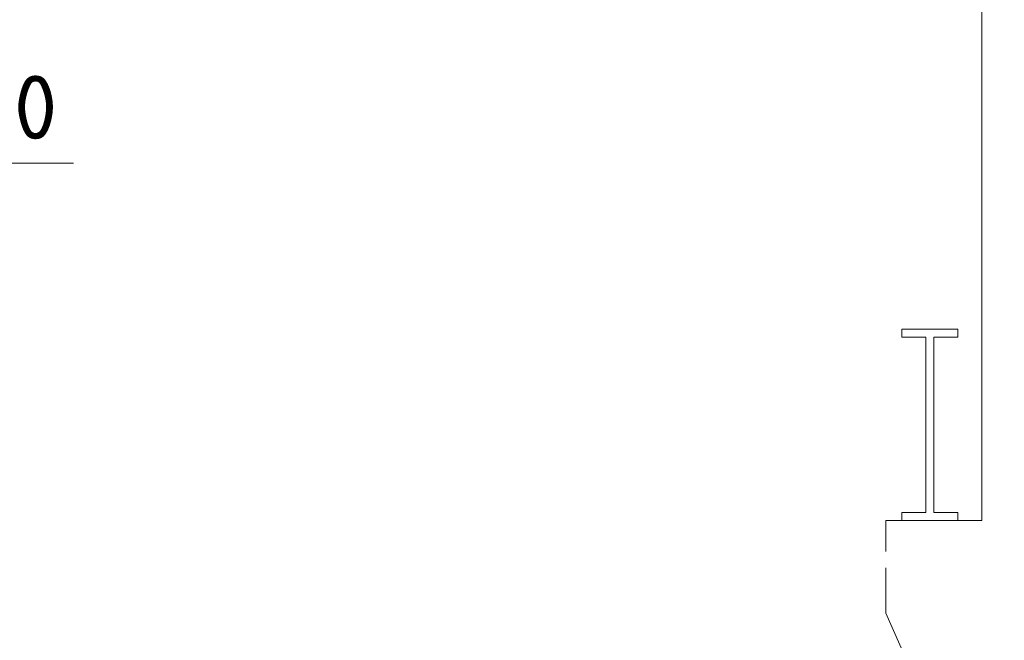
# Model space of a CAD drawing. Header units: millimetres. Extents: x -15830 to 4680139, y -28864 to 2281735.
# Tile 26 of 256: x 165285 to 171453, y 56678 to 60567. Entities that reach past the tile are written whole.
import ezdxf
from ezdxf import colors
from ezdxf.entities.mleader import LeaderData, LeaderLine
from ezdxf.enums import TextEntityAlignment as Align
from ezdxf.math import Vec2, Vec3

# ---------------------------------------------------------------- set-up
doc = ezdxf.new("R2010")
doc.units = ezdxf.units.MM
for name, color, linetype, lineweight in [('A99_N_koty-200-vysk', 6, 'Continuous', 9), ('A99_N_txt-popis-50 @ 50', 240, 'Continuous', 9), ('A99_S_kce-pohl', 7, 'Continuous', 5), ('A99_S_kce-rez-sil', 7, 'Continuous', 15)]:
    doc.layers.add(name, color=color, linetype=linetype, lineweight=lineweight)
doc.styles.add('A99_kota', font='isocpeur.ttf', dxfattribs={"height": 2})
doc.styles.add('A99_popis', font='isocpeur.ttf')

# ---------------------------------------------------------------- blocks, each defined once
blk = doc.blocks.new('*U32')
at = {"color": 0, "linetype": 'ByBlock', "lineweight": -2}
blk.add_line((-3, 0), (7, 0), dxfattribs=at)
for points in [[(-1.75, -1.75), (0, 0), (1.75, -1.75)], [(0, 0), (0, -5), (0, -5), (9.7, -5)]]:
    blk.add_lwpolyline(points, dxfattribs=at)
at = {"color": 0, "linetype": 'ByBlock', "lineweight": -2, "style": 'A99_kota'}
for tag, p in [('VYSKA', (9.2, -2.25)), ('POPIS', (9.2, -5.5))]:
    blk.add_attdef(tag, text='', height=2, dxfattribs=at).set_placement(p, align=Align.TOP_RIGHT)

msp = doc.modelspace()

# ---------------------------------------------------------------- linework, layer by layer
at = {"layer": 'A99_S_kce-pohl'}
for p, q in [((171311.633, 57428.252), (171311.633, 62147.776)), ((170711.633, 57428.252), (170711.633, 56847.869)), ((170711.633, 57428.252), (171311.633, 57428.252)), ((170861.633, 56508.252), (170711.633, 56847.869))]:
    msp.add_line(p, q, dxfattribs=at)
at = {"layer": 'A99_S_kce-rez-sil', "linetype": 'Continuous'}
for p, q in [((170811.633, 58628.252), (171161.633, 58628.252)), ((170811.633, 58628.252), (170811.633, 58578.252)), ((171161.633, 58628.252), (171161.633, 58578.252)), ((170811.633, 58578.252), (170961.633, 58578.252)), ((170961.633, 58578.252), (170961.633, 57478.252)), ((171011.633, 58578.252), (171011.633, 57478.252)), ((171161.633, 58578.252), (171011.633, 58578.252)), ((170811.633, 57428.252), (170811.633, 57478.252)), ((170811.633, 57478.252), (170961.633, 57478.252)), ((170811.633, 57428.252), (171161.633, 57428.252)), ((171161.633, 57478.252), (171011.633, 57478.252)), ((171161.633, 57428.252), (171161.633, 57478.252))]:
    msp.add_line(p, q, dxfattribs=at)

# ---------------------------------------------------------------- block references
at = {"layer": 'A99_N_koty-200-vysk', "lineweight": 5, "xscale": 200, "yscale": 200, "zscale": 200}
msp.add_blockref('*U32', (163681.633, 60668.252), dxfattribs=at).add_auto_attribs({'VYSKA': '+11,120'})

# ---------------------------------------------------------------- next in the draw order: leaders
at = {"layer": 'A99_N_txt-popis-50 @ 50', "lineweight": 9}
ml = msp.add_multileader_mtext('Standard', dxfattribs=at)
ml.set_content('\\A1;{\\C256;sanace ŽB sloupů}', color=1, style='A99_popis')
ml.set_leader_properties(color=256, linetype='ByLayer', lineweight=-1)
ml.build(insert=Vec2(0, 0))
ml.multileader.update_dxf_attribs({"dogleg_length": 3.225, "arrow_head_size": 50, "scale": 50})
ctx = ml.context
ctx.base_point, ctx.scale, ctx.char_height, ctx.arrow_head_size, ctx.landing_gap_size, ctx.plane_origin = Vec3(127319.133, 57168.252), 50, 100, 50, 62.5, Vec3(130919.133, 48907.461)
notes = []
notes.append((ctx, [(0, (1, 1, 0), (127157.883, 57168.252), (1, 0), 161.25, [(0, [(126616.633, 57168.252)], 0, [])])]))
ctx.mtext.insert, ctx.mtext.rotation, ctx.mtext.width, ctx.mtext.flow_direction = Vec3(127381.633, 57233.252), 6.28318531, 1128.75, 5
ctx.mtext.has_bg_fill, ctx.mtext.bg_color, ctx.mtext.bg_scale_factor, ctx.mtext.bg_transparency, ctx.mtext.use_window_bg_color = 1, -1073741824, 1, 0, 1
for ctx, leaders in notes:
    for number, flags, end, landing, length, lines in leaders:
        leader = LeaderData()
        leader.index, (leader.has_last_leader_line, leader.has_dogleg_vector, leader.attachment_direction) = number, flags
        leader.last_leader_point, leader.dogleg_vector, leader.dogleg_length = Vec3(end), Vec3(landing), length
        for number, points, colour, breaks in lines:
            line = LeaderLine()
            line.index, line.vertices, line.color, line.breaks = number, Vec3.list(points), colors.encode_raw_color(colour), breaks
            leader.lines.append(line)
        ctx.leaders.append(leader)

doc.saveas('drawing.dxf')
